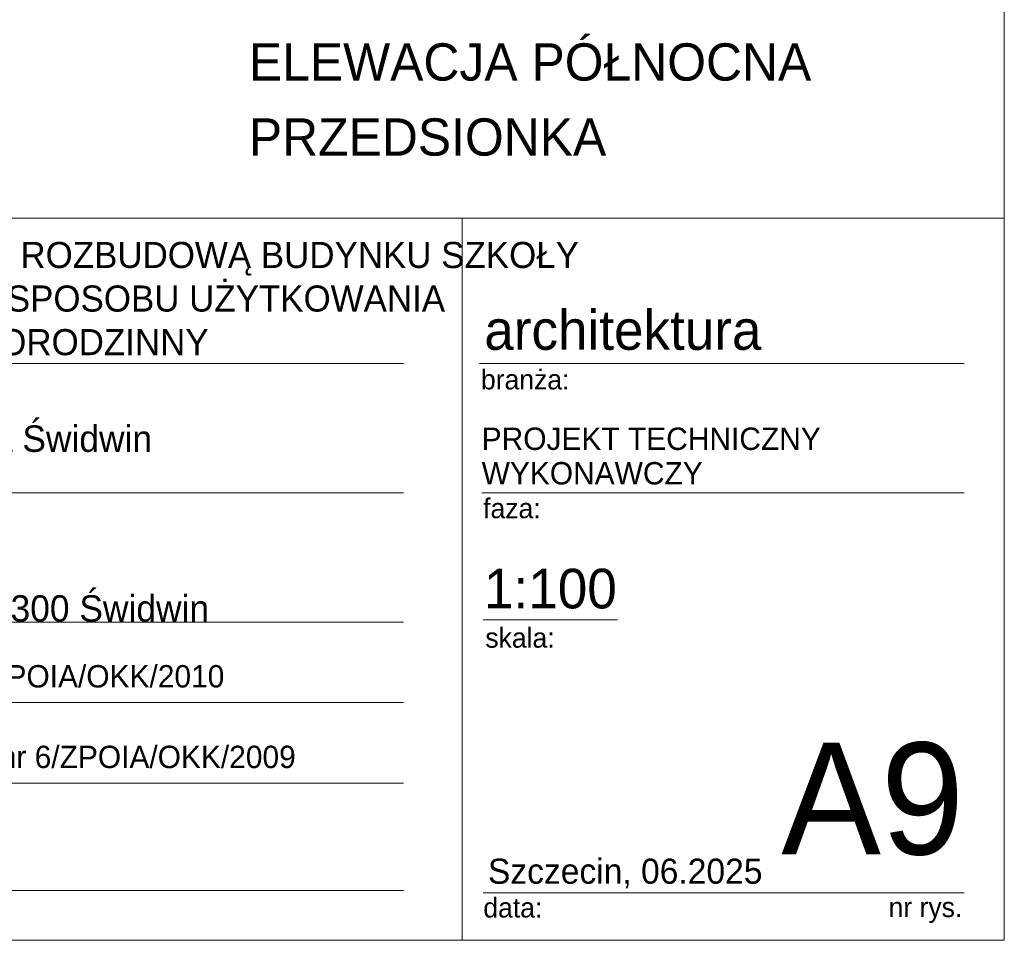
# Model space of a CAD drawing. Extents: x -366324 to -207045, y 68808 to 138616.
# Tile 22 of 170: x -333496 to -325574, y 69308 to 76716. Entities that reach past the tile are written whole.
import ezdxf

# ---------------------------------------------------------------- set-up
doc = ezdxf.new("R2010")
doc.units = 0
doc.header["$MEASUREMENT"] = 0
for name, color, linetype, lineweight in [('Arch opisy_Nr_Pióra__21', 7, 'Continuous', 9), ('ARCH TABELA_Nr_Pióra__1', 7, 'Continuous', 25), ('ARCH TABELA_Nr_Pióra__21', 7, 'Continuous', 9), ('ARCH TABELA_Nr_Pióra__7', 7, 'Continuous', 13)]:
    doc.layers.add(name, color=color, linetype=linetype, lineweight=lineweight)
doc.styles.add('GENERATED_STYLE_3', font='txt')
doc.styles.add('GENERATED_STYLE_8', font='txt')

msp = doc.modelspace()

# ---------------------------------------------------------------- linework, layer by layer
at = {"layer": 'ARCH TABELA_Nr_Pióra__21', "linetype": 'Continuous'}
for p, q in [((-325574.3, 97758.4), (-325574.3, 69308.4)), ((-343074.3, 75119.6), (-325574.3, 75119.6)), ((-329936, 75119.6), (-329936, 69308.4)), ((-325574.3, 75119.6), (-325574.3, 69308.4)), ((-338108.5, 73949.6), (-330408.6, 73949.6)), ((-329796.7, 73949.6), (-325897.3, 73949.6)), ((-338108.5, 72909.6), (-330408.6, 72909.6)), ((-329779.2, 72909.6), (-325897.3, 72909.6)), ((-338108.5, 71869.6), (-330408.6, 71869.6)), ((-329767.4, 71886.9), (-328687.8, 71886.9)), ((-338108.5, 71221), (-330408.6, 71221)), ((-338097.8, 70572.4), (-330408.6, 70572.4)), ((-338108.5, 69708.4), (-330408.6, 69708.4)), ((-329767.4, 69690.8), (-327485.6, 69690.8)), ((-327485.6, 69690.8), (-325897.3, 69690.8)), ((-325574.3, 69308.4), (-366324.3, 69308.4)), ((-325574.3, 69308.4), (-338180.7, 69308.4))]:
    msp.add_line(p, q, dxfattribs=at)

# ---------------------------------------------------------------- texts
at = {"layer": 'Arch opisy_Nr_Pióra__21', "linetype": 'Continuous', "insert": (-331652.5, 76526.1), "char_height": 300, "width": 5177.731, "attachment_point": 1, "line_spacing_factor": 1.207243, "style": 'GENERATED_STYLE_3'}
msp.add_mtext('{ELEWACJA PÓŁNOCNA\\PPRZEDSIONKA}', dxfattribs=at)
at = {"layer": 'ARCH TABELA_Nr_Pióra__1', "linetype": 'Continuous'}
for s, insert, char_height, attachment_point, line_spacing_factor, style in [('{\\pt22543.3;PROJEKT PRZEBUDOWY WRAZ Z ROZBUDOWĄ BUDYNKU SZKOŁY \\P\\pt22543.3;PODSTAWOWEJ ORAZ ZMINANĄ SPOSOBU UŻYTKOWANIA \\P\\pt22543.3;NA BUDYNEK MIESZKALNY WIELORODZINNY}', (-338108.5, 74013.8), 210, 7, 1.001884, 'GENERATED_STYLE_3'), ('{PROJEKT TECHNICZNY\\PWYKONAWCZY}', (-329779.2, 73434.1), 180, 1, 0.923713, 'GENERATED_STYLE_8')]:
    msp.add_mtext(s, dxfattribs=dict(at, insert=insert, char_height=char_height, attachment_point=attachment_point, line_spacing_factor=line_spacing_factor, style=style))
at = {"layer": 'ARCH TABELA_Nr_Pióra__21', "linetype": 'Continuous', "insert": (-338108.5, 71808.3), "char_height": 212.766, "attachment_point": 7, "line_spacing_factor": 0.807442, "style": 'GENERATED_STYLE_8'}
msp.add_mtext('{Gmina Świdwin\\Pul. Plac Konstytucji 3-go Maja 1, 78-300 Świdwin}', dxfattribs=at)
at = {"layer": 'ARCH TABELA_Nr_Pióra__7', "linetype": 'Continuous', "style": 'GENERATED_STYLE_8'}
for s, insert, char_height, attachment_point in [('{architektura}', (-329758, 74379.2), 319.16, 1), ('{branża:}', (-329784.9, 73900.8), 159.58, 1), ('{faza:}', (-329767.4, 72864.5), 159.58, 1), ('{1:100}', (-329760.1, 72298.1), 319.16, 1), ('{skala:}', (-329749.8, 71822.6), 159.58, 1), ('{mgr inż.arch. Bartosz Balejko  upr. nr 16/ZPOIA/OKK/2010}', (-338110.7, 71522.9), 180, 1), ('{mgr inż.arch. Tomasz Kondarewicz   upr. nr 6/ZPOIA/OKK/2009}', (-338097.8, 70874.3), 180, 1), ('{A9}', (-325897.3, 70899.4), 900, 3), ('{Szczecin, 06.2025}', (-329728.8, 69965.7), 202.128, 1), ('{data:}', (-329766, 69651.2), 159.58, 1), ('{nr rys.}', (-326505.3, 69654.3), 159.58, 1)]:
    msp.add_mtext(s, dxfattribs=dict(at, insert=insert, char_height=char_height, attachment_point=attachment_point))
at = {"layer": 'ARCH TABELA_Nr_Pióra__7', "linetype": 'Continuous', "insert": (-338108.5, 72848.3), "char_height": 212.766, "attachment_point": 7, "line_spacing_factor": 0.918867, "style": 'GENERATED_STYLE_8'}
msp.add_mtext('{Rusinowo, 78-311 Rusinowo, gmina Świdwin \\Pdz.nr 375/5, obręb Rusinowo}', dxfattribs=at)

doc.saveas('drawing.dxf')
